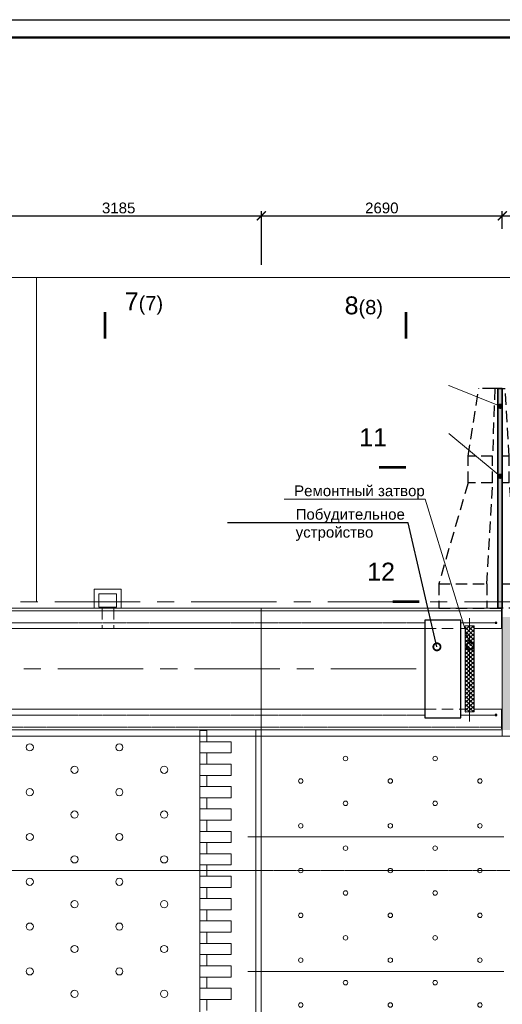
# Model space of a CAD drawing. Header units: millimetres. Extents: x -103517 to 366304, y 155051 to 387784.
# Tile 12 of 17: x 96977 to 110446, y 360316 to 387784. Entities that reach past the tile are written whole.
import ezdxf
from ezdxf import colors
from ezdxf.entities.mleader import LeaderData, LeaderLine
from ezdxf.enums import TextEntityAlignment as Align
from ezdxf.math import Vec2, Vec3

# ---------------------------------------------------------------- set-up
doc = ezdxf.new("R2010")
doc.units = ezdxf.units.MM
doc.header["$LTSCALE"] = 5
for name, pattern in [('CENTER', [50.8, 31.75, -6.35, 6.35, -6.35]), ('HIDDEN', [9.525, 6.35, -3.175]), ('осевая', [50.8, 31.75, -6.35, 6.35, -6.35]), ('фантом', [63.5, 31.75, -6.35, 6.35, -6.35, 6.35, -6.35])]:
    doc.linetypes.add(name, pattern=pattern)
for name, color, linetype, lineweight in [('Бетон', 7, 'Continuous', 35), ('бетон_35', 7, 'Continuous', 35), ('Металл', 1, 'Continuous', 30), ('Отдел_Бетон основной', 7, 'Continuous', 35), ('Отдел_Выноски(стрелка)', 7, 'Continuous', 15), ('Отдел_Выноски(точка)', 7, 'Continuous', 15), ('Отдел_Оси', 1, 'осевая', 15), ('Отдел_Разрезы. Сечения. Узлы', 7, 'Continuous', 15), ('текст', 7, 'Continuous', 25)]:
    doc.layers.add(name, color=color, linetype=linetype, lineweight=lineweight)
for name, color, linetype in [('Оси', 1, 'осевая'), ('Размеры', 7, 'Continuous'), ('штамп(текст)', 7, 'Continuous')]:
    doc.layers.add(name, color=color, linetype=linetype)
doc.styles.add('arial', font='arial.ttf')
doc.styles.get("Standard").update_dxf_attribs({"font": 'arial.ttf'})
doc.styles.add('аrial', font='arial.ttf')
doc.styles.add('ариал 0.9', font='arial.ttf', dxfattribs={"width": 0.9})
doc.linetypes.add('ограждение1', pattern='A,6.35,-2.54,[133,ltypeshp.shx,S=2.54,R=0,X=-2.54,Y=0],-2.54,25.4', length=36.83)
doc.dimstyles.new('400', dxfattribs={"dimscale": 100, "dimtxt": 3, "dimasz": 2.5, "dimexe": 1.25, "dimexo": 0.625, "dimtad": 1, "dimdec": 0, "dimlfac": 4, "dimtxsty": 'arial', "dimblk": 'ARCHTICK', "dimcen": 2.5, "dimadec": 0, "dimazin": 0, "dimtfac": 1, "dimtdec": 0, "dimtmove": 1, "dimatfit": 3, "dimldrblk": 'ARCHTICK', "dimfxl": 1, "dimtfill": 1, "dimarcsym": 0})

# ---------------------------------------------------------------- blocks, each defined once
blk = doc.blocks.new('_ArchTick')
at = {"color": 0, "linetype": 'ByBlock', "const_width": 0.15}
blk.add_lwpolyline([(-0.5, -0.5), (0.5, 0.5)], dxfattribs=at)
blk = doc.blocks.new('*D93')
at = {"layer": 'Defpoints', "color": 0, "transparency": 16777216}
for p in [(103721, 382315), (95758, 380906), (103721, 380887)]:
    blk.add_point(p, dxfattribs=at)
at = {"layer": 'Размеры', "color": 0, "lineweight": -2, "transparency": 16777216}
for p, q in [((95758, 380969), (95758, 382440)), ((103721, 380949), (103721, 382440)), ((95758, 382315), (103721, 382315))]:
    blk.add_line(p, q, dxfattribs=at)
at = {"layer": 'Размеры', "color": 0, "lineweight": -2, "transparency": 16777216, "xscale": 250, "yscale": 250, "zscale": 250, "rotation": 180}
blk.add_blockref('_ArchTick', (95758, 382315), dxfattribs=at)
at = {"layer": 'Размеры', "color": 0, "lineweight": -2, "transparency": 16777216, "xscale": 250, "yscale": 250, "zscale": 250}
blk.add_blockref('_ArchTick', (103721, 382315), dxfattribs=at)
at = {"layer": 'Размеры', "color": 0, "transparency": 16777216, "insert": (99739, 382530), "char_height": 300, "attachment_point": 5, "style": 'arial', "bg_fill": 3, "box_fill_scale": 1.1, "bg_fill_color": 256, "bg_fill_true_color": 13158600, "bg_fill_transparency": 0}
blk.add_mtext('3185', dxfattribs=at)
blk = doc.blocks.new('*D89')
at = {"layer": 'Defpoints', "color": 0, "transparency": 16777216}
for p in [(116883, 382315), (110446, 381890), (116883, 380590)]:
    blk.add_point(p, dxfattribs=at)
at = {"layer": 'Размеры', "color": 0, "lineweight": -2, "transparency": 16777216}
for p, q in [((110446, 381952), (110446, 382440)), ((116883, 380652), (116883, 382440)), ((110446, 382315), (116883, 382315))]:
    blk.add_line(p, q, dxfattribs=at)
at = {"layer": 'Размеры', "color": 0, "lineweight": -2, "transparency": 16777216, "xscale": 250, "yscale": 250, "zscale": 250, "rotation": 180}
blk.add_blockref('_ArchTick', (110446, 382315), dxfattribs=at)
at = {"layer": 'Размеры', "color": 0, "lineweight": -2, "transparency": 16777216, "xscale": 250, "yscale": 250, "zscale": 250}
blk.add_blockref('_ArchTick', (116883, 382315), dxfattribs=at)
at = {"layer": 'Размеры', "color": 0, "transparency": 16777216, "insert": (113664, 382530), "char_height": 300, "attachment_point": 5, "style": 'arial', "bg_fill": 3, "box_fill_scale": 1.1, "bg_fill_color": 256, "bg_fill_true_color": 13158600, "bg_fill_transparency": 0}
blk.add_mtext('2575', dxfattribs=at)
blk = doc.blocks.new('_DotSmall')
at = {"color": 0, "linetype": 'ByBlock', "const_width": 0.5}
blk.add_lwpolyline([(-0.0625, 0, 1), (0.0625, 0, 1)], format="xyb", close=True, dxfattribs=at)
blk = doc.blocks.new('*D82')
at = {"layer": 'Defpoints', "color": 0, "transparency": 16777216}
for p in [(110446, 382315), (110446, 381890), (103721, 380887)]:
    blk.add_point(p, dxfattribs=at)
at = {"layer": 'Размеры', "color": 0, "lineweight": -2, "transparency": 16777216}
for p, q in [((103721, 380949), (103721, 382440)), ((110446, 381952), (110446, 382440)), ((103721, 382315), (110446, 382315))]:
    blk.add_line(p, q, dxfattribs=at)
at = {"layer": 'Размеры', "color": 0, "lineweight": -2, "transparency": 16777216, "xscale": 250, "yscale": 250, "zscale": 250, "rotation": 180}
blk.add_blockref('_ArchTick', (103721, 382315), dxfattribs=at)
at = {"layer": 'Размеры', "color": 0, "lineweight": -2, "transparency": 16777216, "xscale": 250, "yscale": 250, "zscale": 250}
blk.add_blockref('_ArchTick', (110446, 382315), dxfattribs=at)
at = {"layer": 'Размеры', "color": 0, "transparency": 16777216, "insert": (107083, 382530), "char_height": 300, "attachment_point": 5, "style": 'arial', "bg_fill": 3, "box_fill_scale": 1.1, "bg_fill_color": 256, "bg_fill_true_color": 13158600, "bg_fill_transparency": 0}
blk.add_mtext('2690', dxfattribs=at)
blk = doc.blocks.new('*U81')
at = {"lineweight": 30}
blk.add_hatch(color=254, dxfattribs=at).paths.add_polyline_path([(-2838, -638), (-2838, -513), (3288, -513), (3288, -638)])
at = {"linetype": 'HIDDEN', "lineweight": 25, "ltscale": 10}
for p, q in [((-2163, 1138), (-2838, 1138)), ((-2838, 1138), (-2838, -513)), ((-2163, 1138), (-2163, -205)), ((650, 319), (-2163, 1138)), ((650, -366), (650, 319)), ((650, 319), (1400, 319)), ((1400, -366), (1400, 319)), ((1400, 319), (3288, 15)), ((3288, -401), (3288, 15)), ((-2163, -205), (-2838, -205)), ((-2163, -205), (650, -366)), ((650, -366), (1401, -366)), ((3288, -425), (1401, -366)), ((3288, -513), (3288, -401)), ((-2838, -1138), (-2838, -638)), ((-2163, -638), (-2163, -1138)), ((650, -831), (650, -638)), ((1400, -831), (1400, -638)), ((1400, -831), (3288, -716)), ((3288, -638), (3288, -716)), ((-2163, -1138), (650, -831)), ((650, -831), (1400, -831)), ((-2163, -1138), (-2838, -1138))]:
    blk.add_line(p, q, dxfattribs=at)
at = {"layer": 'Бетон', "color": 7}
for p, q in [((-2838, -513), (3288, -513)), ((3288, -513), (3288, -638)), ((-2163, -638), (-2838, -638)), ((-2163, -638), (650, -638)), ((650, -638), (3288, -638))]:
    blk.add_line(p, q, dxfattribs=at)
at = {"layer": 'бетон_35'}
blk.add_line((-2838, -638), (-2838, -513), dxfattribs=at)
blk = doc.blocks.new('*U76')
at = {"color": 0, "linetype": 'ByBlock', "lineweight": -2, "transparency": 16777216}
blk.add_blockref('*U81', (0, 0), dxfattribs=at)
blk = doc.blocks.new('_Dot')
at = {"color": 0, "linetype": 'ByBlock', "lineweight": -2}
blk.add_line((-0.5, 0), (-1, 0), dxfattribs=at)
at = {"color": 0, "linetype": 'ByBlock', "const_width": 0.5}
blk.add_lwpolyline([(-0.25, 0, 1), (0.25, 0, 1)], format="xyb", close=True, dxfattribs=at)
blk = doc.blocks.new('*U115')
blk.add_lwpolyline([(5, -5), (-1256, -5), (-1256, 589), (5, 589)], close=True)
at = {"lineweight": 50}
blk.add_lwpolyline([(0, 0), (-1236, 0), (-1236, 584), (0, 584)], close=True, dxfattribs=at)
at = {"style": 'arial'}
blk.add_attdef('ФОРМАТ', (-36, -3.63), '', height=2.5, dxfattribs=at)
at = {"layer": 'штамп(текст)', "style": 'arial', "flags": 4}
for tag, height, p in [('Номер', 5, (-60.62, 47.59)), ('Стадия', 3.5, (-42.7, 18.69)), ('Лист', 3.5, (-27.97, 18.69)), ('Листов', 3.5, (-9.45, 18.69)), ('Отдел', 1.8, (-23.21, 1.04)), ('Год', 1.8, (-6.88, 1.05))]:
    blk.add_attdef(tag, text='', height=height, dxfattribs=at).set_placement(p, align=Align.CENTER)
at = {"layer": 'штамп(текст)', "lineweight": 30, "flags": 104}
blk.add_attdef('Объект', text='', height=3.5, dxfattribs=at).set_placement((-60.79, 39.49), align=Align.TOP_CENTER)
at = {"layer": 'штамп(текст)', "style": 'arial', "flags": 4}
for tag, p in [('Разраб', (-164.12, 26.34)), ('Пров', (-164.12, 21.4)), ('Утвердил1', (-184.87, 11.1)), ('Нач.отд', (-164.12, 10.85)), ('Нк', (-164.12, 6.4)), ('Утвердил', (-184.87, 0.96)), ('ФИО_утв', (-164.12, 1.09))]:
    blk.add_attdef(tag, p, '', height=2.5, dxfattribs=at)
at = {"layer": 'штамп(текст)', "lineweight": 30, "flags": 104}
for tag, p in [('Комплект', (-84.04, 22.95)), ('НазваниеЛиста', (-84.91, 8.24))]:
    blk.add_attdef(tag, text='', height=3.5, dxfattribs=at).set_placement(p, align=Align.MIDDLE_CENTER)

msp = doc.modelspace()

# ---------------------------------------------------------------- hatches: boundary and pattern name
at = {"lineweight": 30}
h = msp.add_hatch(color=254, dxfattribs=at)
h.dxf.hatch_style = 1
edge = h.paths.add_edge_path()
edge.add_line((110445.6362143, 377496.5359252), (110320.6374522, 377496.5359252))
edge.add_line((110320.6374522, 377496.5359252), (110320.6374522, 371371.456963))
edge.add_line((110320.6374522, 371371.456963), (110445.637452, 371371.456963))
edge.add_line((110445.637452, 371371.456963), (110445.6374522, 372046.4569631))
edge.add_line((110445.6374522, 372046.4569631), (110445.6374522, 374858.9569631))
edge.add_line((110445.6374522, 374858.9569631), (110445.6362143, 377046.5359351))
edge = h.paths.add_edge_path(flags=16)
edge.add_arc((110375.9842723, 373666.341431), 18.75, 0, 360)
h = msp.add_hatch(color=254, dxfattribs=at)
h.dxf.hatch_style = 1
h.paths.add_polyline_path([(117184.8646817, 369582.0638119), (118396.5290746, 369582.0638119), (118396.5290746, 368982.0638119), (117184.8646817, 368982.0638119)], flags=16)
h.paths.add_polyline_path([(123320.6191789, 371121.4471587), (123320.6191789, 367971.4522295), (110445.637452, 367971.4505653), (110445.6374527, 371121.43733)])
at = {"ltscale": 100}
h = msp.add_hatch(dxfattribs=at)
h.set_pattern_fill('ANSI37', color=1, scale=25, angle=90)
h.set_pattern_definition([(135, (-24185.86, 268921.744), (-56.1266, -56.1266), []), (225, (-24185.86, 268921.744), (56.1266, -56.1266), [])])
h.paths.add_polyline_path([(109409.3874527, 369671.456963), (109409.3874527, 368471.456963), (109659.3874527, 368471.456963), (109659.3874527, 369671.456963)])
h.paths.add_polyline_path([(109409.3874527, 370871.456963), (109409.3874527, 370417.6096818), (109516.4751217, 370328.7066563, -1), (109554.9456062, 370296.7688758, -1), (109516.4751217, 370328.7066563), (109409.3874527, 370417.6096818), (109409.3874527, 369671.456963), (109659.3874527, 369671.456963), (109659.3874527, 370871.456963)])

# ---------------------------------------------------------------- linework, layer by layer
at = {"lineweight": 15}
for q in [(102358.1374525, 371371.456963), (99058.1374525, 371371.456963)]:
    msp.add_line((95758.1374525, 371371.456963), q, dxfattribs=at)
at = {"linetype": 'HIDDEN', "lineweight": 15, "ltscale": 10}
for p, q in [((110945.637452, 371371.456963), (108670.637452, 371371.456963)), ((110445.637452, 371371.456963), (110445.637452, 371071.456963))]:
    msp.add_line(p, q, dxfattribs=at)
at = {"lineweight": 20}
msp.add_lwpolyline([(97442.9309758, 371544.5996653), (97442.9278279, 380589.5592926)], dxfattribs=at)
at = {"layer": 'Бетон', "lineweight": 20}
for p, q in [((99058.1374525, 371896.456963), (99808.1374525, 371896.456963)), ((99058.1374525, 371896.456963), (99058.1374525, 371371.456963)), ((99808.1374525, 371896.456963), (99808.1374525, 371371.456963)), ((95178.1374063, 371371.4567656), (110320.6374522, 371371.456963)), ((103720.6374526, 345608.9569629), (103720.6374526, 371371.456963)), ((110445.637452, 367796.456963), (110445.637452, 371371.456963)), ((95177.210872, 371296.4569463), (110444.7109154, 371296.4571454)), ((109409.3874527, 370871.456963), (109409.3874527, 368471.456963)), ((109409.3874527, 370871.456963), (109659.3874527, 370871.456963)), ((109659.3874527, 370871.456963), (109659.3874527, 368471.456963)), ((95178.1374138, 370796.456963), (108284.3874527, 370796.456963)), ((109284.3874527, 370796.456963), (109409.3874527, 370796.456963)), ((109659.3874527, 370796.456963), (110445.637452, 370796.456963)), ((95178.1374431, 368546.456963), (108284.3874527, 368546.456963)), ((109284.3874527, 368546.456963), (109409.3874527, 368546.456963)), ((109409.3874527, 368471.456963), (109659.3874527, 368471.456963)), ((110445.637452, 368546.456963), (109659.3874527, 368546.456963)), ((95758.1374746, 367971.4569629), (110445.637452, 367971.4498892)), ((108658.1375607, 367971.4569629), (95758.1375609, 367971.4569629)), ((102008.1374525, 345733.9569629), (102008.1481624, 367971.4539528)), ((102195.6374525, 367952.7069629), (102008.1374525, 367952.7069629)), ((102195.6374525, 367640.2069629), (102195.6374525, 367952.7069629)), ((103570.6374525, 345733.9569629), (103570.6374526, 367971.4569629)), ((102195.6374525, 367015.2069629), (102195.6374525, 367327.7069629)), ((102195.6374525, 366390.2069629), (102195.6374525, 366702.7069629)), ((102195.6374525, 365765.2069629), (102195.6374525, 366077.7069629)), ((102195.6374525, 365140.2069629), (102195.6374525, 365452.7069629)), ((102195.6374525, 364515.2069629), (102195.6374525, 364827.7069629)), ((110445.6374523, 364983.9569629), (103720.6374525, 364983.9569629)), ((95758.1374525, 364046.4569629), (102008.1462721, 364046.4570352)), ((102195.6374525, 363890.2069629), (102195.6374525, 364202.7069629)), ((102195.6374525, 363265.2069629), (102195.6374525, 363577.7069629)), ((102195.6374525, 362640.2069629), (102195.6374525, 362952.7069629)), ((102195.6374525, 362015.2069629), (102195.6374525, 362327.7069629)), ((102195.6374525, 361390.2069629), (102195.6374525, 361702.7069629)), ((110445.6374523, 361233.9569629), (103720.6374525, 361233.9569629)), ((102195.6374525, 360765.2069629), (102195.6374525, 361077.7069629)), ((102195.6374525, 360140.2069629), (102195.6374525, 360452.7069629))]:
    msp.add_line(p, q, dxfattribs=at)
at = {"layer": 'Бетон', "color": 7, "linetype": 'HIDDEN', "lineweight": 20, "ltscale": 10}
for p, q in [((99283.1374525, 371371.456963), (99283.1374525, 370796.456963)), ((99606.8874525, 371371.456963), (99606.8874525, 370796.456963))]:
    msp.add_line(p, q, dxfattribs=at)
at = {"layer": 'Бетон', "linetype": 'HIDDEN', "lineweight": 20, "ltscale": 10}
for p, q in [((108284.3874527, 370796.456963), (109120.637452, 370796.456963)), ((108284.3874527, 368546.456963), (109284.3874527, 368546.456963))]:
    msp.add_line(p, q, dxfattribs=at)
at = {"layer": 'Бетон', "color": 7, "lineweight": 20}
msp.add_line((95758.1374525, 367796.4516505), (123320.619179, 367796.4569629), dxfattribs=at)
at = {"layer": 'Бетон', "lineweight": 20}
for points in [[(99183.1374525, 371771.456963), (99683.1374525, 371771.456963), (99683.1374525, 371396.456963), (99183.1374525, 371396.456963)], [(102008.1374525, 367327.7069629), (102008.1374525, 367640.2069629), (102883.1374525, 367640.2069629), (102883.1374525, 367327.7069629)], [(102008.1374525, 366702.7069629), (102008.1374525, 367015.2069629), (102883.1374525, 367015.2069629), (102883.1374525, 366702.7069629)], [(102008.1374525, 366077.7069629), (102008.1374525, 366390.2069629), (102883.1374525, 366390.2069629), (102883.1374525, 366077.7069629)], [(102008.1374525, 365452.7069629), (102008.1374525, 365765.2069629), (102883.1374525, 365765.2069629), (102883.1374525, 365452.7069629)], [(102008.1374525, 364827.7069629), (102008.1374525, 365140.2069629), (102883.1374525, 365140.2069629), (102883.1374525, 364827.7069629)], [(102008.1374525, 364202.7069629), (102008.1374525, 364515.2069629), (102883.1374525, 364515.2069629), (102883.1374525, 364202.7069629)], [(102008.1374525, 363577.7069629), (102008.1374525, 363890.2069629), (102883.1374525, 363890.2069629), (102883.1374525, 363577.7069629)], [(102008.1374525, 362952.7069629), (102008.1374525, 363265.2069629), (102883.1374525, 363265.2069629), (102883.1374525, 362952.7069629)], [(102008.1374525, 362327.7069629), (102008.1374525, 362640.2069629), (102883.1374525, 362640.2069629), (102883.1374525, 362327.7069629)], [(102008.1374525, 361702.7069629), (102008.1374525, 362015.2069629), (102883.1374525, 362015.2069629), (102883.1374525, 361702.7069629)], [(102008.1374525, 361077.7069629), (102008.1374525, 361390.2069629), (102883.1374525, 361390.2069629), (102883.1374525, 361077.7069629)], [(102008.1374525, 360452.7069629), (102008.1374525, 360765.2069629), (102883.1374525, 360765.2069629), (102883.1374525, 360452.7069629)]]:
    msp.add_lwpolyline(points, close=True, dxfattribs=at)
at = {"layer": 'Бетон', "lineweight": 15}
for centre, radius in [((97258.1374525, 367483.9569629), 100), ((99758.1374525, 367483.9569629), 100), ((106070.6374524, 367171.4569629), 62.5), ((108570.6374524, 367171.4569629), 62.5), ((98508.1374525, 366858.9569629), 100), ((101008.1374525, 366858.9569629), 100), ((104820.6374524, 366546.4569629), 62.5), ((107320.6374524, 366546.4569629), 62.5), ((109820.6374525, 366546.4569629), 62.5), ((97258.1374525, 366233.9569629), 100), ((99758.1374525, 366233.9569629), 100), ((106070.6374524, 365921.4569629), 62.5), ((108570.6374524, 365921.4569629), 62.5), ((98508.1374525, 365608.9569629), 100), ((101008.1374525, 365608.9569629), 100), ((104820.6374524, 365296.4569629), 62.5), ((107320.6374524, 365296.4569629), 62.5), ((109820.6374525, 365296.4569629), 62.5), ((97258.1374525, 364983.9569629), 100), ((99758.1374525, 364983.9569629), 100), ((106070.6374524, 364671.4569629), 62.5), ((108570.6374524, 364671.4569629), 62.5), ((98508.1374525, 364358.9569629), 100), ((101008.1374525, 364358.9569629), 100), ((104820.6374524, 364046.4569629), 62.5), ((107320.6374524, 364046.4569629), 62.5), ((109820.6374525, 364046.4569629), 62.5), ((97258.1374525, 363733.9569629), 100), ((99758.1374525, 363733.9569629), 100), ((106070.6374524, 363421.4569629), 62.5), ((108570.6374524, 363421.4569629), 62.5), ((98508.1374525, 363108.9569629), 100), ((101008.1374525, 363108.9569629), 100), ((104820.6374524, 362796.4569629), 62.5), ((107320.6374524, 362796.4569629), 62.5), ((109820.6374525, 362796.4569629), 62.5), ((97258.1374525, 362483.9569629), 100), ((99758.1374525, 362483.9569629), 100), ((106070.6374524, 362171.4569629), 62.5), ((108570.6374524, 362171.4569629), 62.5), ((98508.1374525, 361858.9569629), 100), ((101008.1374525, 361858.9569629), 100), ((104820.6374524, 361546.4569629), 62.5), ((107320.6374524, 361546.4569629), 62.5), ((109820.6374525, 361546.4569629), 62.5), ((97258.1374525, 361233.9569629), 100), ((99758.1374525, 361233.9569629), 100), ((106070.6374524, 360921.4569629), 62.5), ((108570.6374524, 360921.4569629), 62.5), ((98508.1374525, 360608.9569629), 100), ((101008.1374525, 360608.9569629), 100), ((104820.6374524, 360296.4569629), 62.5), ((107320.6374524, 360296.4569629), 62.5), ((109820.6374525, 360296.4569629), 62.5)]:
    msp.add_circle(centre, radius, dxfattribs=at)
at = {"layer": 'Металл', "linetype": 'ограждение1', "lineweight": 15, "ltscale": 2}
for p, q in [((110420.6374527, 370796.4569631), (110420.6374527, 371346.4569631)), ((110420.637464, 367996.4569631), (110420.6374528, 368546.4569631))]:
    msp.add_line(p, q, dxfattribs=at)
at = {"layer": 'Металл', "lineweight": 30}
for points in [[(108284.3874527, 368308.956963), (109284.3874527, 368308.956963), (109284.3874527, 371033.956963), (108284.3874527, 371033.956963)], [(110245.637452, 370958.956963), (110245.637452, 370946.456963), (110295.637452, 370946.456963), (110295.637452, 370971.456963), (110245.637452, 370971.456963)], [(110245.637452, 368383.956963), (110245.637452, 368371.456963), (110295.637452, 368371.456963), (110295.637452, 368396.456963), (110245.637452, 368396.456963)]]:
    msp.add_lwpolyline(points, close=True, dxfattribs=at)
at = {"layer": 'Оси', "lineweight": 15, "ltscale": 5}
msp.add_line((109534.3874527, 368208.1805381), (109534.3874527, 371091.7132119), dxfattribs=at)
at = {"layer": 'Оси', "linetype": 'осевая', "lineweight": 15, "ltscale": 0.1}
for p, q in [((95178.1374117, 370958.956963), (108284.3874527, 370958.956963)), ((95178.1374452, 368383.956963), (108284.3874527, 368383.956963)), ((95758.1374748, 368046.4569629), (110420.6374748, 368046.456963)), ((127007.8032793, 364046.456963), (78135.8325119, 364046.4569629))]:
    msp.add_line(p, q, dxfattribs=at)
at = {"layer": 'Оси', "linetype": 'фантом', "lineweight": 15, "ltscale": 10}
for p, q in [((109284.3874527, 370958.956963), (110245.637452, 370958.956963)), ((109284.3874527, 368383.956963), (110245.637452, 368383.956963))]:
    msp.add_line(p, q, dxfattribs=at)
at = {"layer": 'Отдел_Бетон основной', "lineweight": 20}
msp.add_line((110445.6374522, 371371.456963), (110320.6374522, 371371.456963), dxfattribs=at)
at = {"layer": 'Отдел_Оси', "color": 1, "linetype": 'CENTER', "ltscale": 15}
for p, q in [((127007.8032793, 371546.4569631), (78135.5876506, 371546.4569629)), ((107161.8646331, 371371.456963), (87110.403502, 371371.4569629)), ((82802.990435, 369671.4569629), (108408.1374522, 369671.456963)), ((127007.8032793, 367796.4569629), (78135.8325119, 367796.4569629)), ((103347.6433715, 364983.9569629), (110720.6374525, 364983.956963)), ((103347.6433715, 361233.9569629), (110720.6374525, 361233.956963))]:
    msp.add_line(p, q, dxfattribs=at)
at = {"layer": 'Отдел_Разрезы. Сечения. Узлы'}
for points in [[(107756.9011001, 375296.6622618, 75, 75, 0), (107006.9011013, 375296.6193008, 75, 75, 0), (107256.9011009, 375296.6336211, 0, 100, 0), (107256.8724602, 375796.6336203, 0, 0, 0), (107256.8294993, 376546.6336191, 0, 0, 0)], [(108131.9010996, 371546.456963, 75, 75, 0), (107381.9011007, 371546.4140021, 75, 75, 0), (107631.9011003, 371546.4283224, 0, 100, 0), (107631.8724597, 372046.4283216, 0, 0, 0), (107631.8294987, 372796.4283204, 0, 0, 0)]]:
    msp.add_lwpolyline(points, format="xyseb", dxfattribs=at)
at = {"layer": 'текст'}
for points in [[(99356.2257506, 378880.8223436, 75, 75, 0), (99356.7709183, 379630.8221454, 75, 75, 0), (99356.5891957, 379380.8222115, 0, 100, 0), (99856.5890636, 379380.4587664, 0, 0, 0), (100606.5888655, 379379.9135987, 0, 0, 0)], [(107754.5415186, 378880.8223436, 75, 75, 0), (107753.9963508, 379630.8221454, 75, 75, 0), (107754.1780734, 379380.8222115, 0, 100, 0), (107254.1782055, 379380.4587664, 0, 0, 0), (106504.1784036, 379379.9135987, 0, 0, 0)]]:
    msp.add_lwpolyline(points, format="xyseb", dxfattribs=at)

# ---------------------------------------------------------------- block references
at = {"rotation": 90}
msp.add_blockref('*U76', (109808.1374522, 374208.996449), dxfattribs=at)

# ---------------------------------------------------------------- texts
at = {"char_height": 500, "style": 'аrial'}
for s, insert, attachment_point in [('7{\\H0.8x;(7)}', (99908.4369046, 380173.3970977), 1), ('8{\\H0.8x;(8)}', (107116.576155, 380064.4630839), 3)]:
    msp.add_mtext_dynamic_manual_height_columns(s, width=3148.469281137, gutter_width=12.5, heights=[0], dxfattribs=dict(at, insert=insert, attachment_point=attachment_point))
at = {"layer": 'Отдел_Разрезы. Сечения. Узлы', "style": 'ариал 0.9'}
for s, p in [('11', (106451.4839329, 375885.971055, 1507.2841379)), ('12', (106674.0009531, 372135.7657562, 1507.2841379))]:
    msp.add_text(s, height=500, dxfattribs=at).set_placement(p)

# ---------------------------------------------------------------- dimensions: what is measured, and where the dimension line sits
at = {"layer": 'Размеры'}
dim = msp.add_linear_dim(base=(103720.6222276, 382314.5335723), p1=(95758.1374525, 380906.0346752), p2=(103720.6222276, 380886.8327561), dimstyle='400', override={"dimlfac": 0.4}, dxfattribs=at)
dim.commit()
dim.dimension.update_dxf_attribs({"geometry": '*D93', "text_midpoint": (99739.37984, 382530.3077878)})
dim = msp.add_linear_dim(base=(116883.1301508, 382314.5273823), p1=(110445.6222276, 381889.8091056), p2=(116883.1301508, 380589.5592926), angle=180, dimstyle='400', override={"dimlfac": 0.4}, dxfattribs=at)
dim.commit()
dim.dimension.update_dxf_attribs({"geometry": '*D89', "text_midpoint": (113664.3761892, 382530.1992786)})

# ---------------------------------------------------------------- leaders
at = {"layer": 'Отдел_Выноски(стрелка)'}
ml = msp.add_multileader_mtext('Standard', dxfattribs=at)
ml.set_content('Побудительное устройство', color=256, style='arial')
ml.set_leader_properties()
ml.set_arrow_properties(name='DOTSMALL')
ml.build(insert=Vec2(0, 0))
ml.multileader.update_dxf_attribs({"text_left_attachment_type": 6, "text_right_attachment_type": 6, "dogleg_length": 3841.6681568, "arrow_head_size": 400})
ctx = ml.context
ctx.base_point, ctx.char_height, ctx.arrow_head_size, ctx.plane_origin = Vec3(104676.3425975, 373746.9003342), 300, 400, Vec3(102718.9946042, 377043.6133211)
ctx.left_attachment, ctx.right_attachment = 6, 6
notes = []
notes.append((ctx, [(1, (1, 1, 0), (107814.9133537, 373746.9003342), (-1, 0), 136.6171409, [(0, [(108620.4870487, 370288.68125)], 0, [])])]))
ctx.mtext.insert, ctx.mtext.width, ctx.mtext.flow_direction = Vec3(104678.3425975, 374135.0995156), 4849.378444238, 5
at = {"layer": 'Отдел_Выноски(точка)'}
ml = msp.add_multileader_mtext('Standard', dxfattribs=at)
ml.set_content('', color=256, style='arial')
ml.set_leader_properties(color=256, linetype='ByLayer', lineweight=-1)
ml.set_arrow_properties(name='DOT')
ml.build(insert=Vec2(0, 0))
ml.multileader.update_dxf_attribs({"text_left_attachment_type": 6, "text_right_attachment_type": 6, "arrow_head_size": 150})
ctx = ml.context
ctx.base_point, ctx.char_height, ctx.arrow_head_size, ctx.plane_origin, ctx.plane_x_axis, ctx.plane_y_axis = Vec3(108954.7457704, 377585.8258234), 300, 150, Vec3(108935.5774435, 376722.3687375), Vec3(0, 1), Vec3(-1, 0)
ctx.left_attachment, ctx.right_attachment, ctx.text_align_type = 6, 6, 2
notes.append((ctx, [(0, (1, 1, 0), (108954.7457704, 377577.8258234), (0, 1), 8, [(0, [(110388.0689907, 377000.4917083)], 0, [])])]))
ctx.mtext.insert, ctx.mtext.text_direction, ctx.mtext.rotation, ctx.mtext.alignment, ctx.mtext.flow_direction = Vec3(108654.7457704, 377587.8258234), Vec3(0, 1), 1.5707963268, 3, 5
ml = msp.add_multileader_mtext('Standard', dxfattribs=at)
ml.set_content('', color=256, style='arial')
ml.set_leader_properties(color=256, linetype='ByLayer', lineweight=-1)
ml.set_arrow_properties(name='DOT')
ml.build(insert=Vec2(0, 0))
ml.multileader.update_dxf_attribs({"has_dogleg": 0, "text_left_attachment_type": 6, "text_right_attachment_type": 6, "arrow_head_size": 150})
ctx = ml.context
ctx.base_point, ctx.char_height, ctx.arrow_head_size, ctx.plane_origin, ctx.plane_x_axis, ctx.plane_y_axis = Vec3(108954.7457704, 376241.254859), 300, 150, Vec3(107538.7742123, 374809.5060377), Vec3(-0.0040804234, 0.999991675), Vec3(-0.999991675, -0.0040804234)
ctx.left_attachment, ctx.right_attachment, ctx.text_align_type = 6, 6, 2
notes.append((ctx, [(0, (1, 1, 0), (108957.1940245, 375641.259854), (-0.0040804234, 0.999991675), 600, [(0, [(110385.9434298, 375048.4582079)], 0, [])])]))
ctx.mtext.insert, ctx.mtext.text_direction, ctx.mtext.rotation, ctx.mtext.alignment, ctx.mtext.flow_direction = Vec3(108654.740107, 376242.0307153), Vec3(-0.0040804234, 0.999991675), 1.5748767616, 3, 5
ml = msp.add_multileader_mtext('Standard', dxfattribs=at)
ml.set_content(' Ремонтный затвор', color=256, style='arial')
ml.set_leader_properties(color=256, linetype='ByLayer', lineweight=-1)
ml.set_arrow_properties(name='DOTSMALL')
ml.build(insert=Vec2(0, 0))
ml.multileader.update_dxf_attribs({"text_left_attachment_type": 6, "text_right_attachment_type": 6, "arrow_head_size": 400})
ctx = ml.context
ctx.base_point, ctx.char_height, ctx.arrow_head_size, ctx.plane_origin = Vec3(104533.7947094, 374408.3240073), 300, 400, Vec3(121746.1242537, 372034.365929)
ctx.left_attachment, ctx.right_attachment, ctx.text_align_type = 6, 6, 2
notes.append((ctx, [(1, (1, 1, 0), (108291.9065784, 374408.3240074), (-1, 0), 8, [(0, [(109550.4866607, 370312.737766)], 0, [])])]))
ctx.mtext.insert, ctx.mtext.width, ctx.mtext.defined_height, ctx.mtext.alignment, ctx.mtext.flow_direction = Vec3(108281.9065784, 374791.6118655), 9846.480725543, 2429.2335823, 3, 5
for ctx, leaders in notes:
    for number, flags, end, landing, length, lines in leaders:
        leader = LeaderData()
        leader.index, (leader.has_last_leader_line, leader.has_dogleg_vector, leader.attachment_direction) = number, flags
        leader.last_leader_point, leader.dogleg_vector, leader.dogleg_length = Vec3(end), Vec3(landing), length
        for number, points, colour, breaks in lines:
            line = LeaderLine()
            line.index, line.vertices, line.color, line.breaks = number, Vec3.list(points), colors.encode_raw_color(colour), breaks
            leader.lines.append(line)
        ctx.leaders.append(leader)

# ---------------------------------------------------------------- next in the draw order: dimensions: what is measured, and where the dimension line sits
at = {"layer": 'Размеры'}
dim = msp.add_linear_dim(base=(110445.6222276, 382314.5335723), p1=(103720.6222276, 380886.8327561), p2=(110445.6222276, 381889.8106671), angle=180, dimstyle='400', override={"dimlfac": 0.4}, dxfattribs=at)
dim.commit()
dim.dimension.update_dxf_attribs({"geometry": '*D82', "text_midpoint": (107083.1222276, 382530.2054686)})

# ---------------------------------------------------------------- next in the draw order: linework, layer by layer
at = {"lineweight": 20, "ltscale": 5}
msp.add_lwpolyline([(82483.6187705, 380589.5592926), (90365.5730516, 380589.5592926), (90440.5730516, 380964.5592926), (90590.5730516, 380214.5592926), (90665.5730516, 380589.5592926), (125544.2877492, 380589.5592926)], dxfattribs=at)

# ---------------------------------------------------------------- next in the draw order: block references
at = {"lineweight": -3, "xscale": 100, "yscale": 100, "zscale": 100}
msp.add_blockref('*U115', (151023.3534528, 328883.6630306), dxfattribs=at)

doc.saveas('drawing.dxf')
